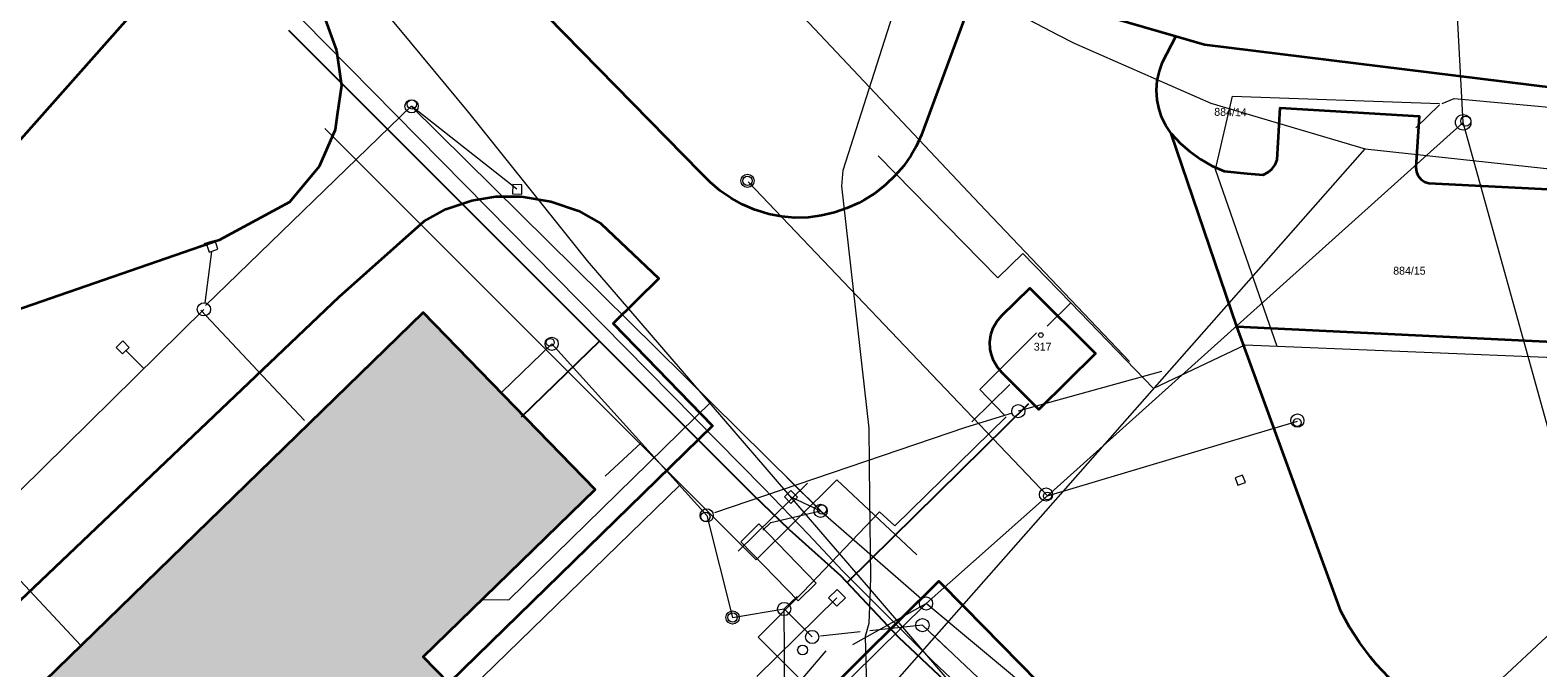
# Model space of a CAD drawing. Header units: millimetres. Extents: x -527259 to -526551, y -1129736 to -1129000.
# Tile 108 of 213: x -527188 to -527074, y -1129597 to -1129549. Entities that reach past the tile are written whole.
import ezdxf
from ezdxf.enums import TextEntityAlignment as Align

# ---------------------------------------------------------------- set-up
doc = ezdxf.new("R2010")
doc.units = ezdxf.units.MM
doc.header["$LTSCALE"] = 12
for name, color, linetype, lineweight in [('IS_sdelovaci - nezamer poloha CETIN', 132, 'EL_VEDENI_SLABOPROUD_PODZ', 0), ('IS_sdelovací CETIN', 6, 'EL_VEDENI_SLABOPROUD_PODZ', 0), ('ISa_destova_kanalizace', 4, 'KANALIZACE_DESTOVA_PODZ', 9), ('ISa_NN', 6, 'EL_VEDENI_NN_PODZ', 0), ('ISa_plyn_podzem_STL', 6, 'PLYN_POTRUBI_ST_PODZ', 0), ('ISa_splaskova_kanalizace', 30, 'KANALIZACE_SPLASKOVA_PODZ', 0), ('KN tlusta', 170, 'Continuous', 35), ('srafy', 6, 'Continuous', 9), ('tlusta', 7, 'Continuous', 15)]:
    doc.layers.add(name, color=color, linetype=linetype, lineweight=lineweight)
doc.layers.add('ISa_Vodovod', color=6, linetype='VODA_PITNA_PODZ')
doc.layers.add('Parc. č.', color=170, linetype='Continuous')
doc.styles.add('laplan', font='txt', dxfattribs={"height": 0.002})
doc.linetypes.add('EL_VEDENI_NN_PODZ', pattern='A,35,-15,[109,CADKON.SHX,S=5,R=0,X=0,Y=0],-50', length=100)
doc.linetypes.add('EL_VEDENI_SLABOPROUD_PODZ', pattern='A,10,-30,[116,CADKON.SHX,S=5,R=0,X=0,Y=0],-35,10,-10', length=95)
doc.linetypes.add('KANALIZACE_DESTOVA_PODZ', pattern='A,35,-15,[102,CADKON.SHX,S=5,R=0,X=0,Y=5],-5,[106,CADKON.SHX,S=5,R=0,X=10,Y=0],30,-15', length=100)
doc.linetypes.add('KANALIZACE_SPLASKOVA_PODZ', pattern='A,35,-15,[102,CADKON.SHX,S=5,R=0,X=0,Y=5],-5,[102,CADKON.SHX,S=5,R=0,X=20,Y=5],30,-15', length=100)
doc.linetypes.add('PLYN_POTRUBI_ST_PODZ', pattern='A,35,-15,[113,CADKON.SHX,S=5,R=0,X=0,Y=0],-50', length=100)
doc.linetypes.add('VODA_PITNA_PODZ', pattern='A,35,-15,[117,CADKON.SHX,S=1.25,R=0,X=0,Y=0],-50', length=100)

# ---------------------------------------------------------------- blocks, each defined once
blk = doc.blocks.new('4$02')
at = {"layer": 'tlusta', "color": 0}
blk.add_circle((-0.01, 0), 0.175, dxfattribs=at)

msp = doc.modelspace()

# ---------------------------------------------------------------- hatches: boundary and pattern name
at = {"layer": 'srafy', "transparency": 33554534}
h = msp.add_hatch(color=251, dxfattribs=at)
h.dxf.hatch_style = 1
h.paths.add_polyline_path([(-527165.076, -1129607.038), (-527156.166, -1129598.368), (-527158.106, -1129596.378), (-527145.086, -1129583.698), (-527158.106, -1129570.308), (-527190.656, -1129601.978), (-527195.446, -1129598.588), (-527205.476, -1129608.338), (-527201.466, -1129612.518), (-527205.926, -1129616.858), (-527198.026, -1129625.048), (-527201.486, -1129628.408), (-527196.386, -1129633.687), (-527187.753, -1129625.261), (-527171.266, -1129609.328), (-527169.356, -1129611.238), (-527168.976, -1129610.898), (-527162.431, -1129618.174), (-527160.239, -1129620.61), (-527155.389, -1129626.001), (-527152.756, -1129628.928), (-527152.38, -1129628.59), (-527148.796, -1129625.088), (-527151.436, -1129622.158)])

# ---------------------------------------------------------------- linework, layer by layer
at = {"layer": 'IS_sdelovaci - nezamer poloha CETIN', "ltscale": 0.002, "flags": 128}
for points in [[(-527124.258, -1129591.289), (-527145.657, -1129566.382), (-527154.658, -1129555.157), (-527159.915, -1129548.807), (-527164.014, -1129543.888), (-527165.262, -1129541.741), (-527164.014, -1129538.432), (-527158.311, -1129528.201), (-527155.905, -1129523.014), (-527155.905, -1129520.688), (-527157.687, -1129518.72), (-527160.984, -1129515.573), (-527166.509, -1129509.58), (-527170.866, -1129505.068), (-527172.635, -1129503.215)], [(-527174.445, -1129504.733), (-527148.877, -1129527.173), (-527115.988, -1129562.085), (-527104.636, -1129574.018)], [(-527124.258, -1129591.289), (-527124.222, -1129590.276), (-527124.29, -1129584.425), (-527124.353, -1129579.054), (-527126.413, -1129560.729), (-527126.309, -1129559.525), (-527121.202, -1129543.472)], [(-527124.477, -1129600.66), (-527086.796, -1129557.908)], [(-527124.477, -1129600.66), (-527124.635, -1129594.821), (-527124.35, -1129593.832), (-527124.258, -1129591.289)], [(-527071.866, -1129644.418), (-527110.37, -1129607.455), (-527124.258, -1129591.289)]]:
    msp.add_lwpolyline(points, dxfattribs=at)
at = {"layer": 'IS_sdelovací CETIN', "ltscale": 0.003, "flags": 128}
for points in [[(-527121.202, -1129543.472), (-527115.526, -1129546.408), (-527110.062, -1129549.266)], [(-527110.062, -1129549.266), (-527108.836, -1129549.908), (-527098.496, -1129554.458), (-527086.796, -1129557.908)], [(-527086.796, -1129557.908), (-527072.366, -1129559.468), (-527052.416, -1129562.118), (-527047.226, -1129562.868), (-527038.346, -1129564.178), (-527025.236, -1129569.338), (-527021.666, -1129571.208), (-527016.836, -1129575.678), (-527008.236, -1129586.848), (-527002.326, -1129597.268), (-526993.886, -1129615.128), (-526984.646, -1129636.119)], [(-527124.29, -1129584.425), (-527124.353, -1129579.054), (-527126.413, -1129560.729), (-527126.309, -1129559.525)]]:
    msp.add_lwpolyline(points, dxfattribs=at)
at = {"layer": 'ISa_destova_kanalizace', "ltscale": 0.002}
for p, q in [((-527079.385, -1129555.902), (-527080.886, -1129527.808)), ((-527174.566, -1129569.765), (-527159.001, -1129554.666)), ((-527159.326, -1129554.985), (-527159.001, -1129554.666)), ((-527159.001, -1129554.666), (-527128.014, -1129585.332)), ((-527151.008, -1129560.964), (-527158.979, -1129554.688)), ((-527110.856, -1129584.198), (-527079.385, -1129555.902)), ((-527069.066, -1129593.158), (-527079.385, -1129555.902)), ((-527151.329, -1129560.617), (-527151.346, -1129561.318)), ((-527150.628, -1129560.634), (-527151.329, -1129560.617)), ((-527150.646, -1129561.335), (-527150.628, -1129560.634)), ((-527133.496, -1129560.418), (-527110.856, -1129584.198)), ((-527151.346, -1129561.318), (-527150.646, -1129561.335)), ((-527174.13, -1129564.926), (-527174.7, -1129565.112)), ((-527174.129, -1129565.672), (-527174.634, -1129569.571)), ((-527174.129, -1129565.672), (-527174.634, -1129569.571)), ((-527173.853, -1129564.847), (-527174.519, -1129565.061)), ((-527173.853, -1129564.847), (-527174.519, -1129565.061)), ((-527174.519, -1129565.061), (-527174.305, -1129565.729)), ((-527174.519, -1129565.061), (-527174.305, -1129565.729)), ((-527174.305, -1129565.729), (-527173.638, -1129565.514)), ((-527174.305, -1129565.729), (-527173.638, -1129565.514)), ((-527173.638, -1129565.514), (-527173.853, -1129564.847)), ((-527173.638, -1129565.514), (-527173.853, -1129564.847)), ((-527191.083, -1129586.209), (-527174.698, -1129570.067)), ((-527167.097, -1129578.475), (-527174.922, -1129570.116)), ((-527180.847, -1129572.451), (-527181.348, -1129572.94)), ((-527180.847, -1129572.451), (-527181.348, -1129572.94)), ((-527180.357, -1129572.952), (-527180.847, -1129572.451)), ((-527180.357, -1129572.952), (-527180.847, -1129572.451)), ((-527181.348, -1129572.94), (-527180.858, -1129573.441)), ((-527181.348, -1129572.94), (-527180.858, -1129573.441)), ((-527180.858, -1129573.441), (-527180.357, -1129572.952)), ((-527180.858, -1129573.441), (-527180.357, -1129572.952)), ((-527180.628, -1129573.146), (-527179.258, -1129574.541)), ((-527180.628, -1129573.146), (-527179.258, -1129574.541)), ((-527151.622, -1129592.057), (-527136.328, -1129577.104)), ((-527110.856, -1129584.198), (-527091.926, -1129578.537)), ((-527130.57, -1129582.803), (-527128.018, -1129585.328)), ((-527096.079, -1129582.617), (-527096.643, -1129582.822)), ((-527096.643, -1129582.822), (-527096.438, -1129583.386)), ((-527095.874, -1129583.181), (-527096.079, -1129582.617)), ((-527130.265, -1129583.775), (-527130.766, -1129584.265)), ((-527096.438, -1129583.386), (-527095.874, -1129583.181)), ((-527130.766, -1129584.265), (-527130.276, -1129584.766)), ((-527130.276, -1129584.766), (-527129.775, -1129584.277)), ((-527130.27, -1129584.271), (-527128.018, -1129585.328)), ((-527120.042, -1129592.341), (-527110.856, -1129584.198)), ((-527134.051, -1129587.678), (-527132.705, -1129586.313)), ((-527132.398, -1129586.797), (-527131.791, -1129586.201)), ((-527131.791, -1129586.201), (-527128.018, -1129585.328)), ((-527128.018, -1129585.328), (-527120.393, -1129591.985)), ((-527184.015, -1129595.515), (-527192.02, -1129586.959)), ((-527128.35, -1129590.807), (-527129.723, -1129592.149)), ((-527153.743, -1129592.034), (-527151.622, -1129592.057)), ((-527156.35, -1129628.164), (-527120.042, -1129592.341)), ((-527108.59, -1129601.873), (-527120.042, -1129592.341))]:
    msp.add_line(p, q, dxfattribs=at)
at = {"layer": 'ISa_destova_kanalizace', "color": 251, "ltscale": 0.002}
msp.add_line((-527138.695, -1129583.394), (-527192.934, -1129636.172), dxfattribs=at)
at = {"layer": 'ISa_destova_kanalizace', "linetype": 'Continuous', "ltscale": 0.002}
msp.add_line((-527129.775, -1129584.277), (-527130.265, -1129583.775), dxfattribs=at)
for centre, radius in [((-527158.979, -1129554.688), 0.5), ((-527158.979, -1129554.688), 0.5), ((-527158.963, -1129554.542), 0.35), ((-527158.963, -1129554.542), 0.35), ((-527079.385, -1129555.902), 0.589), ((-527079.186, -1129555.808), 0.375), ((-527174.698, -1129570.067), 0.5), ((-527091.936, -1129578.488), 0.5), ((-527091.95, -1129578.638), 0.3), ((-527110.962, -1129584.091), 0.5), ((-527110.858, -1129584.199), 0.3), ((-527128.018, -1129585.328), 0.5), ((-527127.915, -1129585.221), 0.35), ((-527120.042, -1129592.341), 0.5), ((-527120.317, -1129593.978), 0.5)]:
    msp.add_circle(centre, radius, dxfattribs=at)
at = {"layer": 'ISa_NN', "ltscale": 0.002}
for p, q in [((-527098.122, -1129559.46), (-527096.837, -1129553.912)), ((-527096.837, -1129553.912), (-527081.182, -1129554.467)), ((-527080.976, -1129554.465), (-527080.076, -1129554.084)), ((-527080.076, -1129554.084), (-527065.596, -1129555.412)), ((-527082.966, -1129556.317), (-527081.181, -1129554.566)), ((-527132.89, -1129589.035), (-527165.55, -1129556.374)), ((-527114.608, -1129567.684), (-527123.667, -1129558.449)), ((-527093.461, -1129572.886), (-527098.122, -1129559.46)), ((-527112.727, -1129565.838), (-527114.608, -1129567.684)), ((-527109.071, -1129569.565), (-527112.727, -1129565.838)), ((-527109.071, -1129569.565), (-527110.871, -1129571.346)), ((-527109.071, -1129569.565), (-527102.828, -1129576.055)), ((-527115.972, -1129576.141), (-527111.674, -1129571.837)), ((-527095.925, -1129572.787), (-527102.828, -1129576.055)), ((-527062.727, -1129574.132), (-527095.925, -1129572.787)), ((-527115.972, -1129576.141), (-527114.125, -1129578.041)), ((-527122.41, -1129586.458), (-527113.97, -1129578.196)), ((-527126.786, -1129582.985), (-527132.89, -1129589.035)), ((-527120.739, -1129588.659), (-527126.786, -1129582.985)), ((-527129.337, -1129591.459), (-527123.573, -1129585.395)), ((-527123.573, -1129585.395), (-527122.41, -1129586.458)), ((-527132.745, -1129594.89), (-527129.337, -1129591.459)), ((-527099.956, -1129619.918), (-527068.987, -1129591.038)), ((-527126.725, -1129600.911), (-527132.745, -1129594.89))]:
    msp.add_line(p, q, dxfattribs=at)
at = {"layer": 'ISa_plyn_podzem_STL', "ltscale": 0.002}
for p, q in [((-527167.176, -1129548.208), (-527132.356, -1129583.578)), ((-527128.946, -1129587.108), (-527132.356, -1129583.578)), ((-527128.946, -1129587.108), (-527126.376, -1129589.858)), ((-527126.376, -1129589.858), (-527119.516, -1129596.708)), ((-527119.516, -1129596.708), (-527109.196, -1129606.468))]:
    msp.add_line(p, q, dxfattribs=at)
at = {"layer": 'ISa_splaskova_kanalizace', "ltscale": 0.002}
for p, q in [((-527152.126, -1129576.307), (-527148.377, -1129572.669)), ((-527148.377, -1129572.669), (-527136.645, -1129585.666)), ((-527102.223, -1129574.765), (-527113.057, -1129577.78)), ((-527113.695, -1129575.757), (-527116.58, -1129578.587)), ((-527113.535, -1129577.926), (-527117.064, -1129579.021)), ((-527117.064, -1129579.021), (-527136.055, -1129585.469)), ((-527141.613, -1129580.162), (-527144.325, -1129582.707)), ((-527134.25, -1129588.385), (-527129.017, -1129583.23)), ((-527136.645, -1129585.666), (-527134.684, -1129593.396)), ((-527134.051, -1129587.678), (-527132.705, -1129586.313)), ((-527128.35, -1129590.807), (-527129.723, -1129592.149)), ((-527132.837, -1129597.87), (-527126.782, -1129591.905)), ((-527130.779, -1129592.752), (-527129.807, -1129591.811)), ((-527127.418, -1129591.9), (-527126.777, -1129591.269)), ((-527126.787, -1129592.541), (-527127.418, -1129591.9)), ((-527126.146, -1129591.91), (-527126.787, -1129592.541)), ((-527126.777, -1129591.269), (-527126.146, -1129591.91)), ((-527134.684, -1129593.396), (-527130.779, -1129592.752)), ((-527130.717, -1129600.095), (-527130.779, -1129592.752)), ((-527130.779, -1129592.752), (-527128.66, -1129594.876)), ((-527125.589, -1129595.441), (-527120.042, -1129592.341)), ((-527120.317, -1129593.978), (-527124.294, -1129594.406)), ((-527103.135, -1129610.17), (-527120.317, -1129593.978)), ((-527118.236, -1129595.939), (-527120.317, -1129593.978)), ((-527125.04, -1129594.486), (-527128.022, -1129594.807)), ((-527132.276, -1129601.378), (-527127.601, -1129595.918))]:
    msp.add_line(p, q, dxfattribs=at)
at = {"layer": 'ISa_splaskova_kanalizace', "linetype": 'Continuous', "ltscale": 0.002}
for p, q in [((-527132.705, -1129586.313), (-527128.35, -1129590.807)), ((-527132.705, -1129586.313), (-527128.35, -1129590.807)), ((-527129.723, -1129592.149), (-527134.051, -1129587.678)), ((-527129.723, -1129592.149), (-527134.051, -1129587.678))]:
    msp.add_line(p, q, dxfattribs=at)
for centre, radius in [((-527133.557, -1129560.329), 0.5), ((-527133.557, -1129560.329), 0.35), ((-527148.377, -1129572.669), 0.5), ((-527148.482, -1129572.562), 0.3), ((-527113.057, -1129577.78), 0.5), ((-527136.645, -1129585.666), 0.5), ((-527134.684, -1129593.396), 0.5), ((-527130.779, -1129592.752), 0.5), ((-527128.66, -1129594.876), 0.5)]:
    msp.add_circle(centre, radius, dxfattribs=at)
at = {"layer": 'ISa_splaskova_kanalizace', "ltscale": 0.002}
for centre, radius in [((-527136.742, -1129585.772), 0.35), ((-527134.684, -1129593.396), 0.35), ((-527129.386, -1129595.858), 0.375)]:
    msp.add_circle(centre, radius, dxfattribs=at)
at = {"layer": 'ISa_Vodovod', "ltscale": 0.002}
for p, q in [((-527168.286, -1129548.918), (-527133.106, -1129584.138)), ((-527144.762, -1129572.469), (-527150.693, -1129578.235)), ((-527126.024, -1129590.746), (-527112.273, -1129577.2)), ((-527130.406, -1129586.738), (-527133.106, -1129584.138)), ((-527130.406, -1129586.738), (-527126.516, -1129590.228)), ((-527126.516, -1129590.228), (-527122.116, -1129594.898)), ((-527122.116, -1129594.898), (-527114.686, -1129601.898))]:
    msp.add_line(p, q, dxfattribs=at)
at = {"layer": 'KN tlusta', "linetype": 'Continuous'}
for p, q in [((-527191.696, -1129560.678), (-527177.136, -1129544.288)), ((-527116.446, -1129546.178), (-527120.386, -1129556.838)), ((-527102.136, -1129551.338), (-527101.146, -1129549.398)), ((-527098.956, -1129550.038), (-527101.146, -1129549.398)), ((-527072.376, -1129553.318), (-527098.956, -1129550.038)), ((-527096.526, -1129571.368), (-527101.486, -1129556.758)), ((-527081.986, -1129560.498), (-527071.446, -1129561.028)), ((-527088.656, -1129592.918), (-527096.526, -1129571.368)), ((-527096.526, -1129571.368), (-527065.286, -1129572.868))]:
    msp.add_line(p, q, dxfattribs=at)
for points in [[(-527137.076, -1129559.718), (-527164.196, -1129532.068), (-527172.016, -1129539.968), (-527167.226, -1129545.018), (-527165.686, -1129547.618), (-527164.656, -1129550.468), (-527164.296, -1129553.108), (-527164.606, -1129555.328), (-527164.766, -1129556.458), (-527165.976, -1129559.238), (-527168.216, -1129561.948), (-527173.536, -1129564.818), (-527180.256, -1129567.148), (-527203.836, -1129575.308), (-527220.456, -1129587.998), (-527215.196, -1129603.918), (-527206.096, -1129631.468), (-527204.946, -1129633.108), (-527189.336, -1129649.128)], [(-527101.146, -1129549.398), (-527114.156, -1129545.608), (-527115.986, -1129544.898)], [(-527101.486, -1129556.758), (-527101.89, -1129556.148), (-527102.208, -1129555.488), (-527102.433, -1129554.791), (-527102.544, -1129554.203), (-527102.591, -1129553.473), (-527102.537, -1129552.743), (-527102.384, -1129552.027), (-527102.136, -1129551.338)], [(-527093.476, -1129558.738), (-527093.236, -1129554.808), (-527082.726, -1129555.428), (-527082.966, -1129559.308)], [(-527120.386, -1129556.838), (-527120.793, -1129557.729), (-527121.174, -1129558.394), (-527121.735, -1129559.197), (-527122.376, -1129559.938), (-527123.105, -1129560.637), (-527123.9, -1129561.26), (-527124.752, -1129561.801), (-527125.107, -1129561.993), (-527126.026, -1129562.411), (-527126.982, -1129562.737), (-527127.965, -1129562.966), (-527128.967, -1129563.097), (-527129.976, -1129563.128), (-527130.971, -1129563.036), (-527131.952, -1129562.845), (-527132.908, -1129562.557), (-527133.003, -1129562.523), (-527133.922, -1129562.131), (-527134.797, -1129561.65), (-527135.62, -1129561.083), (-527136.382, -1129560.437), (-527137.076, -1129559.718)], [(-527101.486, -1129556.758), (-527100.788, -1129557.492), (-527100.099, -1129558.092), (-527099.276, -1129558.683), (-527098.399, -1129559.19), (-527097.476, -1129559.608)], [(-527094.516, -1129559.868), (-527094.154, -1129559.687), (-527093.864, -1129559.441), (-527093.626, -1129559.114), (-527093.476, -1129558.738)], [(-527097.476, -1129559.608), (-527095.746, -1129559.788), (-527094.516, -1129559.868)], [(-527082.966, -1129559.308), (-527082.927, -1129559.647), (-527082.807, -1129559.934), (-527082.593, -1129560.201), (-527082.312, -1129560.394), (-527081.986, -1129560.498)], [(-527195.446, -1129598.588), (-527164.466, -1129569.128), (-527158.026, -1129563.378), (-527156.396, -1129562.478), (-527154.426, -1129561.818), (-527152.606, -1129561.528), (-527150.686, -1129561.528), (-527148.446, -1129561.888), (-527146.336, -1129562.608), (-527144.646, -1129563.558), (-527140.256, -1129567.718), (-527143.726, -1129571.138), (-527136.206, -1129578.888), (-527156.166, -1129598.368)], [(-527114.336, -1129570.548), (-527112.176, -1129568.448), (-527107.206, -1129573.408), (-527111.516, -1129577.658), (-527114.316, -1129574.838)], [(-527156.166, -1129598.368), (-527158.106, -1129596.378), (-527145.086, -1129583.698), (-527158.106, -1129570.308), (-527190.656, -1129601.978), (-527195.446, -1129598.588)], [(-527114.316, -1129574.838), (-527114.67, -1129574.414), (-527114.941, -1129573.934), (-527115.121, -1129573.412), (-527115.184, -1129573.079), (-527115.206, -1129572.527), (-527115.128, -1129571.981), (-527114.952, -1129571.458), (-527114.686, -1129570.975), (-527114.336, -1129570.548)], [(-527130.916, -1129602.388), (-527119.066, -1129590.658), (-527117.136, -1129592.618), (-527099.086, -1129610.998), (-527098.026, -1129612.078), (-527112.186, -1129625.828)], [(-527078.256, -1129602.968), (-527080.048, -1129601.836), (-527080.631, -1129601.442), (-527082.349, -1129600.2), (-527084.006, -1129598.878), (-527085.024, -1129597.936), (-527085.971, -1129596.924), (-527086.405, -1129596.408), (-527087.238, -1129595.3), (-527087.99, -1129594.134), (-527088.656, -1129592.918)]]:
    msp.add_lwpolyline(points, dxfattribs=at)

# ---------------------------------------------------------------- block references
at = {"layer": 'tlusta', "linetype": 'Continuous'}
msp.add_blockref('4$02', (-527111.345, -1129572.008), dxfattribs=at)

# ---------------------------------------------------------------- texts
at = {"layer": 'Parc. č.', "style": 'laplan'}
msp.add_text('884/14', height=0.6, rotation=359, dxfattribs=at).set_placement((-527097.005, -1129555.424), align=Align.CENTER)
for s, p in [('884/15', (-527083.457, -1129567.438)), ('317', (-527111.216, -1129573.192))]:
    msp.add_text(s, height=0.6, dxfattribs=at).set_placement(p, align=Align.CENTER)

doc.saveas('drawing.dxf')
